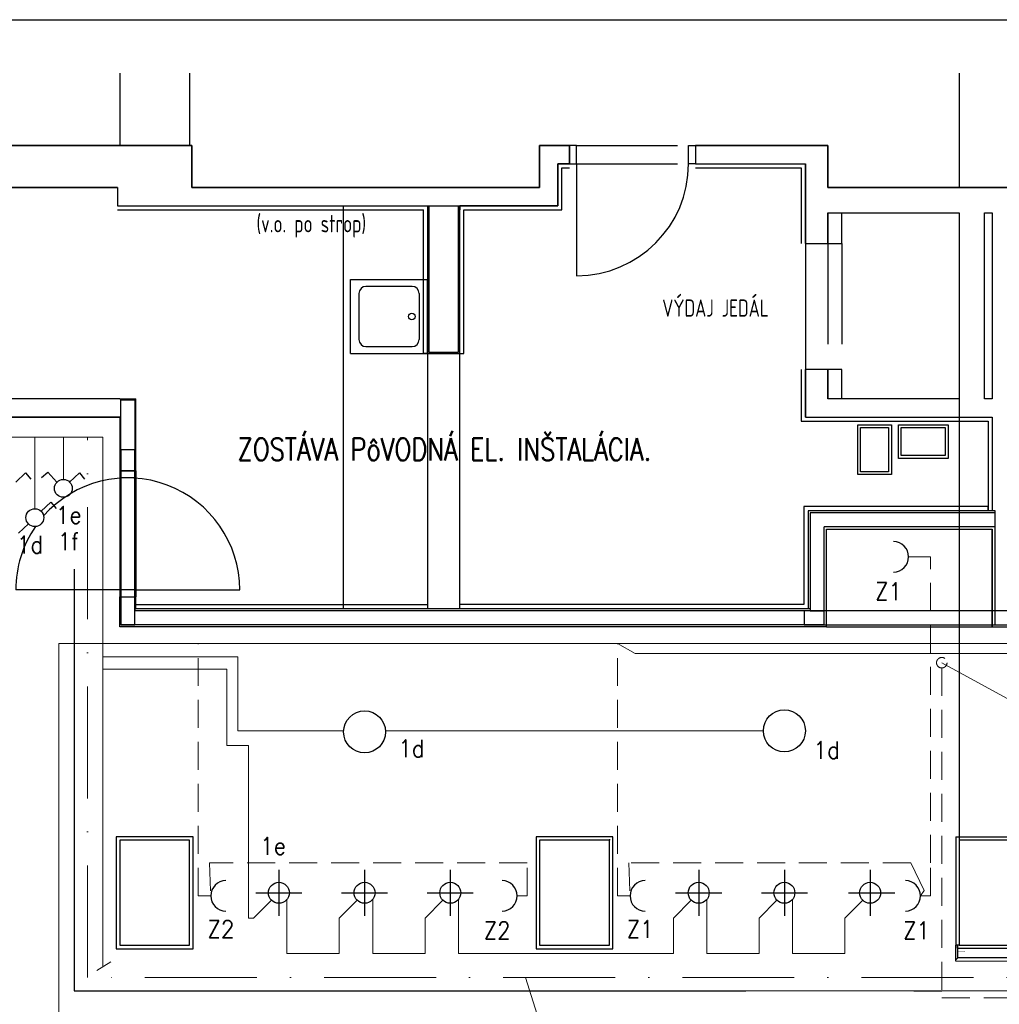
# Model space of a CAD drawing. Header units: inches. Extents: x 34737 to 291769, y 4926 to 74566.
# Tile 253 of 256: x 253174 to 258424, y 33727 to 39005. Entities that reach past the tile are written whole.
import ezdxf

# ---------------------------------------------------------------- set-up
doc = ezdxf.new("R2010")
doc.units = ezdxf.units.IN
doc.header["$LTSCALE"] = 300
for name, pattern in [('2bodkociarka 1_8', [3.39, 1.8, -0.53, 0, -0.53, 0, -0.53]), ('ACAD_ISO10W100', [18.5, 12, -3, 0.5, -3]), ('ACAD_ISO12W100', [22, 12, -3, 0.5, -3, 0.5, -3]), ('Bodkociarka 2_0', [3.2, 2, -0.6, 0, -0.6]), ('DASHED', [0.75, 0.5, -0.25])]:
    doc.linetypes.add(name, pattern=pattern)
doc.layers.get('Defpoints').update_dxf_attribs({"color": 6, "lineweight": 9})
for name, color, linetype, lineweight in [('!_A_01_TENKÁ', 8, 'Continuous', 13), ('!_A_02_HRUBÁ', 255, 'Continuous', 35), ('!_A_04_BODKOČIARKOVANÁ', 30, 'ACAD_ISO10W100', 13), ('!_A_05_DVOJBODKOČIARKOVANÁ', 2, 'ACAD_ISO12W100', 13), ('!_A_41_POPIS MIESTNOSTÍ', 71, 'Continuous', 25), ('A-DETL', 90, 'Continuous', 40), ('A-DETL-THIN', 151, 'Continuous', 9), ('A-DOOR', 31, 'Continuous', 18), ('IS_04_ELEKTRO', 10, '_EL_VEDENI_NN_NADZ', 13)]:
    doc.layers.add(name, color=color, linetype=linetype, lineweight=lineweight)
doc.layers.add('!_A_52_NOVÉ KCIE', color=7, linetype='Continuous', lineweight=13, true_color=0xa30000)
for name, color, linetype in [('text', 7, 'Continuous'), ('UK', 2, 'Continuous'), ('UK3', 3, 'Continuous')]:
    doc.layers.add(name, color=color, linetype=linetype)
doc.styles.add('Iso CP', font='isocp.shx', dxfattribs={"width": 0.8})
doc.styles.add('ROMANS', font='romans.shx', dxfattribs={"width": 0.8})
doc.styles.get("Standard").update_dxf_attribs({"font": 'arial.ttf'})
doc.linetypes.add('_EL_VEDENI_NN_NADZ', pattern='A,0.39,-0.59,[109,cadkon.shx,S=0.2,R=0,X=0,Y=0],-1.97,0.39,-0.39', length=3.73)

# ---------------------------------------------------------------- blocks, each defined once
blk = doc.blocks.new('POLOZKA MIESTNOSTI')
at = {"ltscale": 5}
blk.add_attdef('NUMBER', (10, 410), '', height=200, dxfattribs=at)
at = {"layer": 'Defpoints', "ltscale": 5}
blk.add_attdef('AREA', (-20, 200), '', height=125, dxfattribs=at)
at = {"layer": 'Defpoints', "ltscale": 5, "style": 'Iso CP', "width": 0.8}
blk.add_attdef('Miestnosť', (-20, 0), '', height=125, dxfattribs=at)
blk = doc.blocks.new('CW50')
at = {"layer": 'UK3', "const_width": 2, "flags": 128}
blk.add_lwpolyline([(47.8, -18), (47.8, -21.7, -0.414214), (46.6, -22.9), (26.3, -22.9, -0.267949), (25.2, -22.3, 0.57735), (23.1, -22.3, -0.267949), (22, -22.9), (2.3, -22.9, -0.414214), (1, -21.7), (1, -16, -0.247529), (1.5, -15, 0.247529), (2.1, -14), (2.1, -10.5, 0.247529), (1.5, -9.5, -0.247529), (1, -8.4), (1, 8.4, -0.247529), (1.5, 9.5, 0.247529), (2.1, 10.5), (2.1, 14, 0.247529), (1.5, 15, -0.247529), (1, 16), (1, 21.7, -0.414214), (2.3, 22.9), (22, 22.9, -0.267949), (23.1, 22.3, 0.57735), (25.2, 22.3, -0.267949), (26.3, 22.9), (44.6, 22.9, -0.414214), (45.8, 21.7), (45.8, 18)], format="xyb", dxfattribs=at)

msp = doc.modelspace()

# ---------------------------------------------------------------- linework, layer by layer
at = {"layer": '!_A_01_TENKÁ', "color": 7, "lineweight": -3}
for p, q in [((256158.9, 38330), (256121.4, 38330)), ((256121.4, 38232.5), (256121.4, 38330)), ((256158.9, 38232.5), (256158.9, 38330)), ((256758.9, 38330), (256796.4, 38330)), ((256758.9, 38232.5), (256758.9, 38330)), ((256796.4, 38330), (256796.4, 38232.5)), ((256121.4, 38232.5), (256158.9, 38232.5)), ((256158.9, 38232.5), (256158.9, 37632.5)), ((256796.4, 38232.5), (256758.9, 38232.5)), ((255360.1, 38007.5), (255360.1, 35847.5)), ((255532.6, 35847.5), (255532.6, 38007.5)), ((257580.1, 37805), (257580.1, 37970)), ((257385.1, 37805), (257385.1, 37130)), ((257505.1, 37805), (257580.1, 37805)), ((257580.1, 37130), (257505.1, 37130)), ((257580.1, 36972.5), (257580.1, 37130)), ((258401.4, 36361.3), (257411.4, 36361.3)), ((257411.4, 36361.3), (257411.4, 35836.3)), ((257486.4, 35761.3), (257486.4, 36286.3)), ((258401.4, 36286.3), (257486.4, 36286.3)), ((255497.2, 35836.3), (253790.8, 35836.3)), ((257411.4, 35836.3), (255497.2, 35836.3)), ((257411.4, 35847.5), (257400.1, 35847.5)), ((257486.4, 35761.3), (255497.2, 35761.3)), ((258202.6, 34028.8), (258588.9, 34028.8))]:
    msp.add_line(p, q, dxfattribs=at)
at = {"layer": '!_A_01_TENKÁ', "color": 7, "linetype": '2bodkociarka 1_8', "lineweight": -3}
for p, q in [((256158.9, 38330), (256758.9, 38330)), ((256158.9, 38232.5), (256758.9, 38232.5))]:
    msp.add_line(p, q, dxfattribs=at)
at = {"layer": '!_A_01_TENKÁ', "color": 7, "lineweight": -3}
for points in [[(255555.1, 37985), (256080.1, 37985), (256080.1, 38210), (256121.4, 38210)], [(256796.4, 38210), (257362.6, 38210), (257362.6, 37805)], [(255360.1, 38007.5), (255532.6, 38007.5)], [(255367.6, 38007.5), (255367.6, 37222.8), (255525.1, 37222.8), (255525.1, 38007.5)], [(255532.6, 38007.5), (255532.6, 37985)], [(257362.6, 37130), (257362.6, 36852.5), (258363.9, 36852.5), (258363.9, 36372.5)], [(258401.4, 35761.3), (258401.4, 36372.5), (258386.4, 36372.5)], [(258210.1, 34043.8), (258191.4, 34043.8)], [(261348.5, 32799.5), (261316.8, 32799.5), (261316.8, 33976.3), (258202.6, 33977), (258202.6, 34043.8)]]:
    msp.add_lwpolyline(points, dxfattribs=at)
for points in [[(257666.4, 36833.4), (257846.4, 36833.4), (257846.4, 36567.2), (257666.4, 36567.2)], [(257883.9, 36653.4), (257883.9, 36833.4), (258150.1, 36833.4), (258150.1, 36653.4)]]:
    msp.add_lwpolyline(points, close=True, dxfattribs=at)
msp.add_arc((256158.9, 38232.5), 600, 270, 0, dxfattribs=at)
at = {"layer": '!_A_02_HRUBÁ', "lineweight": -3}
msp.add_line((246439.8, 39004.9), (267439.8, 39004.9), dxfattribs=at)
at = {"layer": '!_A_02_HRUBÁ', "color": 7, "lineweight": -3}
for p, q in [((257400.1, 36372.5), (257400.1, 35847.5)), ((258386.4, 36372.5), (257400.1, 36372.5)), ((257497.6, 35750), (257497.6, 36275)), ((257497.6, 36275), (258386.4, 36275)), ((255360.1, 35847.5), (253797.1, 35847.5)), ((257400.1, 35847.5), (255360.1, 35847.5))]:
    msp.add_line(p, q, dxfattribs=at)
for points in [[(253710.1, 36875), (251996.4, 36875), (251996.4, 37970), (251913.9, 37970), (251913.9, 38105), (252993.9, 38105), (252993.9, 38330), (254096.4, 38330), (254096.4, 38105), (255960.1, 38105), (255960.1, 38330), (256121.4, 38330), (256121.4, 38232.5), (256057.6, 38232.5), (256057.6, 38007.5), (255532.6, 38007.5)], [(256796.4, 38330), (257505.1, 38330), (257505.1, 38105), (263212.6, 38105)], [(256796.4, 38330), (256796.4, 38232.5), (257385.1, 38232.5), (257385.1, 37805), (257505.1, 37805), (257505.1, 37970), (258210.1, 37970), (258210.1, 36972.5), (257505.1, 36972.5), (257505.1, 37130), (257385.1, 37130), (257385.1, 36875), (258386.4, 36875), (258386.4, 36372.5)], [(253698.9, 38105), (253091.4, 38105), (253091.4, 37767.5), (252993.9, 37767.5), (252993.9, 38007.5), (252296.4, 38007.5), (252296.4, 36972.5), (252993.9, 36972.5)], [(253698.9, 38105), (253698.9, 38007.5), (255360.1, 38007.5)], [(255360.1, 38007.5), (255360.1, 37215.3), (255532.6, 37215.3), (255532.6, 38007.5)], [(253710.1, 36972.5), (253091.4, 36972.5), (253091.4, 37092.5), (252993.9, 37092.5), (252993.9, 36972.5)], [(257497.6, 35750), (253710.1, 35750), (253710.1, 35911.3)], [(261348.5, 32788.3), (261298, 32788.3), (261298, 33957.5), (258191.4, 33958.3), (258191.4, 34043.8)]]:
    msp.add_lwpolyline(points, dxfattribs=at)
for points in [[(257681.4, 36818.4), (257831.4, 36818.4), (257831.4, 36582.2), (257681.4, 36582.2)], [(257898.9, 36668.4), (257898.9, 36818.4), (258135.1, 36818.4), (258135.1, 36668.4)]]:
    msp.add_lwpolyline(points, close=True, dxfattribs=at)
at = {"layer": '!_A_02_HRUBÁ', "color": 1, "lineweight": -3}
for points in [[(254563.3, 34448.4), (254563.3, 34201.7)], [(255022.6, 34448.4), (255022.6, 34201.7)], [(255482, 34448.4), (255482, 34201.7)], [(256813.3, 34448.4), (256813.3, 34201.7)], [(257272.6, 34448.4), (257272.6, 34201.7)], [(257732, 34448.4), (257732, 34201.7)], [(254439.9, 34325), (254686.6, 34325)], [(254899.3, 34325), (255146, 34325)], [(255358.6, 34325), (255605.4, 34325)], [(256689.9, 34325), (256936.6, 34325)], [(257149.3, 34325), (257396, 34325)], [(257617, 34325), (257863.8, 34325)]]:
    msp.add_lwpolyline(points, dxfattribs=at)
for centre, radius in [((255022.6, 35187.5), 112.5), ((257272.6, 35193.2), 112.5), ((254563.3, 34325), 56.2), ((255022.6, 34325), 56.2), ((255482, 34325), 56.2), ((256813.3, 34325), 56.2), ((257272.6, 34325), 56.2), ((257732, 34325), 56.2)]:
    msp.add_circle(centre, radius, dxfattribs=at)
at = {"layer": '!_A_04_BODKOČIARKOVANÁ', "color": 7, "lineweight": -3}
msp.add_lwpolyline([(253466.4, 36060.1), (253466.4, 33800), (261286.8, 33800)], dxfattribs=at)
at = {"layer": '!_A_05_DVOJBODKOČIARKOVANÁ', "color": 7, "lineweight": -3}
for p, q in [((253710.1, 38717.8), (253710.1, 38330)), ((254085.1, 38717.8), (254085.1, 38330)), ((258210.1, 38717.8), (258210.1, 38105)), ((258210.1, 36972.5), (258210.1, 34606.3))]:
    msp.add_line(p, q, dxfattribs=at)
msp.add_lwpolyline([(257497.6, 35750), (258386.4, 35750)], dxfattribs=at)
at = {"layer": '!_A_52_NOVÉ KCIE', "color": 7, "lineweight": -3}
for p, q in [((253710.1, 36586.3), (253710.1, 35911.3)), ((253796.4, 36586.3), (253796.4, 35911.3)), ((253796.4, 36548.8), (253710.1, 36548.8)), ((253710.1, 35948.8), (253153.3, 35948.8)), ((253796.4, 35948.8), (253710.1, 35948.8)), ((253796.4, 35948.8), (254353.3, 35948.8)), ((254103.9, 34625), (253691.4, 34625)), ((253691.4, 34625), (253691.4, 34025)), ((254103.9, 34025), (254103.9, 34625)), ((256353.9, 34625), (255941.4, 34625)), ((255941.4, 34625), (255941.4, 34025)), ((256353.9, 34025), (256353.9, 34625)), ((258191.4, 34625), (258191.4, 34028.8)), ((253691.4, 34025), (254103.9, 34025)), ((255941.4, 34025), (256353.9, 34025))]:
    msp.add_line(p, q, dxfattribs=at)
for points in [[(254910.1, 35847.5), (254910.1, 38007.5)], [(253698.9, 37985), (255337.6, 37985)], [(255360.1, 37215.3), (255337.6, 37215.3), (255337.6, 37985)], [(255532.6, 37215.3), (255555.1, 37215.3), (255555.1, 37985)], [(253710.1, 36972.5), (253796.4, 36972.5)], [(253796.4, 36586.3), (253796.4, 36972.5)], [(253710.1, 36875), (253710.1, 36586.3)], [(253715.8, 35761.3), (253790.8, 35761.3), (253790.8, 36698.8), (253715.8, 36698.8), (253715.8, 35761.3)], [(253710.1, 36586.3), (253796.4, 36586.3)], [(258363.9, 36372.5), (258363.9, 36395), (257377.6, 36395), (257377.6, 35870), (255532.6, 35870)], [(258386.4, 35750), (258386.4, 36275)], [(253710.1, 35911.3), (253797.1, 35911.3)], [(255497.2, 35761.3), (253715.8, 35761.3), (253715.8, 35911.3), (253790.8, 35911.3), (253790.8, 35836.3)], [(253797.1, 35847.5), (253797.1, 35911.3)], [(253797.1, 35847.5), (253797.1, 35870), (255360.1, 35870)], [(257379.5, 35836.3), (257379.5, 35761.3), (258504.5, 35761.3), (258504.5, 35836.3), (257379.5, 35836.3)], [(257411.4, 35836.3), (257486.4, 35836.3)], [(258386.4, 35750), (258892.6, 35750)], [(258191.4, 34625), (258892.6, 34625)], [(258202.6, 33977), (258191.4, 33965.8)]]:
    msp.add_lwpolyline(points, dxfattribs=at)
msp.add_lwpolyline([(253715.8, 36966.9), (253790.8, 36966.9), (253790.8, 36586.3), (253715.8, 36586.3)], close=True, dxfattribs=at)
for start, end in [(0, 138.6877), (145.5486, 180)]:
    msp.add_arc((253753.3, 35948.8), 600, start, end, dxfattribs=at)
at = {"color": 7, "lineweight": -3}
for p, q in [((254947.6, 37612.8), (255360.1, 37612.8)), ((254947.6, 37215.3), (254947.6, 37612.8)), ((255360.1, 37215.3), (255360.1, 37612.8)), ((254992.6, 37537.8), (254992.6, 37290.3)), ((255277.6, 37575.3), (255030.1, 37575.3)), ((255315.1, 37537.8), (255315.1, 37290.3)), ((255315.1, 37537.8), (255315.1, 37290.3)), ((254947.6, 37215.3), (255360.1, 37215.3)), ((255030.1, 37252.8), (255277.6, 37252.8))]:
    msp.add_line(p, q, dxfattribs=at)
at = {"color": 4, "lineweight": -3}
for p, q in [((253153.2, 36526.9), (253205.9, 36576)), ((253205.9, 36576), (253234, 36542.5)), ((253291.1, 36550.9), (253324.7, 36578.9)), ((253373.9, 36526.2), (253324.7, 36578.9)), ((253441.6, 36526.9), (253494.3, 36576)), ((253494.3, 36576), (253522.3, 36542.5)), ((253289.1, 36370.1), (253341.8, 36419.3)), ((253341.8, 36419.3), (253369.8, 36385.7)), ((253168.5, 36253.4), (253221.2, 36302.6))]:
    msp.add_line(p, q, dxfattribs=at)
at = {"color": 7, "lineweight": -3}
msp.add_circle((255276.2, 37414), 18, dxfattribs=at)
at = {"color": 4, "lineweight": -3}
for centre in [(253408.1, 36492.7), (253255.6, 36336)]:
    msp.add_circle(centre, 47.9, dxfattribs=at)
at = {"color": 7, "lineweight": -3}
for centre, start, end in [((255030.1, 37537.8), 90, 180), ((255277.6, 37537.8), 0, 90), ((255030.1, 37290.3), 180, 270), ((255277.6, 37290.3), 270, 0)]:
    msp.add_arc(centre, 37.5, start, end, dxfattribs=at)
at = {"color": 4, "lineweight": -3}
for centre, start, end in [((257856.1, 36125.9), 270.9723, 89.0277), ((254280.3, 34308.5), 90.9723, 269.0277), ((255758, 34308.5), 270.9723, 89.0277), ((256527.7, 34308.5), 90.9723, 269.0277), ((257920, 34308.5), 270.9723, 89.0277)]:
    msp.add_arc(centre, 82, start, end, dxfattribs=at)
at = {"layer": 'A-DETL', "color": 7, "linetype": 'Bodkociarka 2_0', "lineweight": -3}
msp.add_line((256335.1, 34612.1), (256335.1, 34606.3), dxfattribs=at)
at = {"layer": 'A-DETL-THIN', "color": 7, "lineweight": -3}
for p, q in [((254096.4, 38330), (252993.9, 38330)), ((254096.4, 38105), (254096.4, 38330)), ((256121.4, 38330), (255960.1, 38330)), ((255960.1, 38330), (255960.1, 38105)), ((257505.1, 38330), (256796.4, 38330)), ((257505.1, 38105), (257505.1, 38330)), ((256057.6, 38007.5), (256057.6, 38232.5)), ((256057.6, 38232.5), (256121.4, 38232.5)), ((256796.4, 38232.5), (257385.1, 38232.5)), ((257385.1, 37805), (257385.1, 38232.5)), ((253091.4, 38105), (253698.9, 38105)), ((255960.1, 38105), (254096.4, 38105)), ((263212.6, 38105), (257505.1, 38105)), ((253796.4, 38007.5), (255360.1, 38007.5)), ((255532.6, 38007.5), (256057.6, 38007.5)), ((257505.1, 37970), (258210.1, 37970)), ((257505.1, 37970), (257505.1, 37805)), ((258210.1, 37970), (258210.1, 36972.5)), ((258345.1, 36972.5), (258345.1, 37970)), ((258345.1, 37970), (258386.4, 37970)), ((258386.4, 37970), (258386.4, 36972.5)), ((257385.1, 37805), (257505.1, 37805)), ((257505.1, 37130), (257385.1, 37130)), ((257385.1, 36875), (257385.1, 37130)), ((257505.1, 37130), (257505.1, 36972.5)), ((253710.1, 36972.5), (253091.4, 36972.5)), ((258210.1, 36972.5), (257505.1, 36972.5)), ((258386.4, 36972.5), (258345.1, 36972.5)), ((251996.4, 36875), (253710.1, 36875)), ((257385.1, 36875), (258386.4, 36875)), ((258386.4, 36875), (258386.4, 36372.5)), ((258386.4, 36275), (258386.4, 35750)), ((258401.4, 35761.3), (258588.9, 35761.3)), ((254085.1, 34606.3), (253710.1, 34606.3)), ((253710.1, 34606.3), (253710.1, 34043.8)), ((254085.1, 34043.8), (254085.1, 34606.3)), ((256335.1, 34606.3), (255960.1, 34606.3)), ((255960.1, 34606.3), (255960.1, 34043.8)), ((256335.1, 34043.8), (256335.1, 34606.3)), ((258585.1, 34606.3), (258210.1, 34606.3)), ((258210.1, 34606.3), (258210.1, 34043.8)), ((253710.1, 34043.8), (254085.1, 34043.8)), ((255960.1, 34043.8), (256335.1, 34043.8)), ((258210.1, 34043.8), (258585.1, 34043.8))]:
    msp.add_line(p, q, dxfattribs=at)
at = {"layer": 'A-DOOR', "color": 7, "linetype": '2bodkociarka 1_8', "lineweight": -3}
for p, q in [((257505.1, 37805), (257505.1, 37130)), ((257580.1, 37805), (257580.1, 37130))]:
    msp.add_line(p, q, dxfattribs=at)
at = {"layer": 'Defpoints', "color": 7, "lineweight": -3}
msp.add_line((253710.1, 35911.3), (253796.4, 35911.3), dxfattribs=at)
at = {"layer": 'IS_04_ELEKTRO', "color": 6, "linetype": 'Continuous'}
for p, q in [((251914.9, 36766.7), (253620.4, 36766.7)), ((253620.4, 36766.7), (253620.4, 35292.9)), ((253620.4, 35661.6), (256378.2, 35661.6)), ((253620.4, 35292.9), (253620.4, 33928.3))]:
    msp.add_line(p, q, dxfattribs=at)
at = {"layer": 'IS_04_ELEKTRO', "color": 4, "linetype": 'Continuous'}
for p, q in [((253255.6, 36766.7), (253255.6, 36383.8)), ((253408.1, 36540.5), (253408.1, 36766.7)), ((253383.4, 33628.9), (253383.4, 35661.6)), ((253620.4, 35661.6), (253383.4, 35661.6)), ((256378.2, 35661.6), (258969.2, 35661.6)), ((256378.2, 35661.6), (256472.9, 35607.8)), ((254344, 35589.8), (253620.4, 35589.8)), ((254344, 35193.2), (254344, 35589.8)), ((256472.9, 35607.8), (259198.1, 35607.8)), ((254284.5, 35522.9), (253620.4, 35522.9)), ((254284.5, 35114.1), (254284.5, 35522.9)), ((254910.3, 35193.2), (254344, 35193.2)), ((257160.1, 35193.2), (255135, 35193.2)), ((254401.3, 35114.1), (254284.5, 35114.1)), ((254401.3, 34189.5), (254401.3, 35114.1)), ((258021.6, 34337.5), (257950.9, 34485.6)), ((258002.1, 34308.5), (258021.6, 34337.5)), ((254523.5, 34285.3), (254427.8, 34189.5)), ((254606.6, 34289.2), (254606.6, 34189.5)), ((254982.9, 34285.3), (254887.1, 34189.5)), ((255066, 34289.2), (255066, 34189.5)), ((255442.2, 34285.3), (255346.5, 34189.5)), ((255525.4, 34289.2), (255525.4, 34189.5)), ((256773.5, 34285.3), (256677.8, 34189.5)), ((256856.6, 34289.2), (256856.6, 34189.5)), ((257232.9, 34285.3), (257137.1, 34189.5)), ((257316, 34289.2), (257316, 34189.5)), ((257692.2, 34285.3), (257596.5, 34189.5)), ((254427.8, 34189.5), (254401.3, 34189.5)), ((254606.6, 34189.5), (254606.6, 33999.9)), ((254887.1, 34189.5), (254887.1, 33999.9)), ((255066, 34189.5), (255066, 33999.9)), ((255346.5, 34189.5), (255346.5, 33999.9)), ((255525.4, 34189.5), (255525.4, 33999.9)), ((256677.8, 34189.5), (256677.8, 33999.9)), ((256856.6, 34189.5), (256856.6, 33999.9)), ((257137.1, 34189.5), (257137.1, 33999.9)), ((257316, 34189.5), (257316, 33999.9)), ((257596.5, 34189.5), (257596.5, 33999.9)), ((254887.1, 33999.9), (254606.6, 33999.9)), ((255346.5, 33999.9), (255066, 33999.9)), ((256677.8, 33999.9), (255525.4, 33999.9)), ((257137.1, 33999.9), (256856.6, 33999.9)), ((257316, 33999.9), (257596.5, 33999.9))]:
    msp.add_line(p, q, dxfattribs=at)
at = {"layer": 'IS_04_ELEKTRO', "color": 4, "linetype": 'Bodkociarka 2_0'}
for p, q in [((253536.9, 33871.2), (253536.9, 36766.7)), ((261166.1, 33871.2), (253536.9, 33871.2))]:
    msp.add_line(p, q, dxfattribs=at)
at = {"layer": 'IS_04_ELEKTRO', "color": 4, "linetype": 'DASHED'}
for p, q in [((258055.7, 36125.9), (257938.1, 36125.9)), ((258055.7, 34485.6), (258055.7, 36125.9)), ((254130.8, 34308.5), (254130.8, 35661.6)), ((256378.2, 34308.5), (256378.2, 35661.6)), ((258116.2, 35530.2), (258116.2, 33761.8)), ((255893.7, 34485.6), (254191.4, 34485.6)), ((254191.4, 34485.6), (254198.3, 34308.5)), ((255893.7, 34308.5), (255893.7, 34485.6)), ((257950.9, 34485.6), (256438.7, 34485.6)), ((256438.7, 34485.6), (256445.6, 34308.5)), ((258055.7, 34308.5), (258055.7, 34485.6)), ((254198.3, 34308.5), (254130.8, 34308.5)), ((255840.1, 34308.5), (255893.7, 34308.5)), ((256445.6, 34308.5), (256378.2, 34308.5)), ((258002.1, 34308.5), (258055.7, 34308.5)), ((258116.2, 33761.8), (259733.2, 33761.8))]:
    msp.add_line(p, q, dxfattribs=at)
at = {"layer": 'IS_04_ELEKTRO', "color": 7, "linetype": 'Continuous'}
for p, q in [((258116.2, 35558.3), (259130.3, 35002.9)), ((253587.6, 33908.1), (253663.1, 33954.6)), ((255991.8, 33537.2), (255884.6, 33871.2)), ((256001.1, 33800), (258648.2, 33800))]:
    msp.add_line(p, q, dxfattribs=at)
at = {"layer": 'IS_04_ELEKTRO', "color": 4, "linetype": 'DASHED'}
msp.add_circle((258116.2, 35558.3), 28.1, dxfattribs=at)

# ---------------------------------------------------------------- block references
at = {"layer": '!_A_41_POPIS MIESTNOSTÍ', "color": 7, "lineweight": -3}
ref = msp.add_blockref('POLOZKA MIESTNOSTI', (256632.6, 37413), dxfattribs=dict(at, xscale=0.7381889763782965, yscale=0.7381889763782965, zscale=0.7381889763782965))
ref.add_attrib('Miestnosť', 'VÝDAJ JEDÁL', (256617.9, 37413), dxfattribs={"ltscale": 5, "height": 92.274, "style": 'Iso CP', "width": 0.8})
at = {"layer": 'UK', "color": 7, "lineweight": -3, "xscale": -0.75, "yscale": 0.75, "zscale": 0.75, "rotation": 180}
msp.add_blockref('CW50', (258202.6, 33995), dxfattribs=at)

# ---------------------------------------------------------------- texts
at = {"layer": '!_A_52_NOVÉ KCIE', "color": 7, "lineweight": -3, "insert": (254443, 37958.7), "char_height": 93.75, "attachment_point": 1, "style": 'Iso CP'}
msp.add_mtext_dynamic_manual_height_columns('(v.o. po strop)', width=1504.66, gutter_width=1, heights=[0], dxfattribs=at)
at = {"lineweight": -3, "style": 'ROMANS', "width": 0.9}
for s, p in [('1e', (253368.2, 36303)), ('1f', (253377.7, 36161.9)), ('1d', (253159.2, 36144.2)), ('Z1', (257759, 35894.3)), ('1d', (255203.4, 35051.9)), ('1d', (257428.9, 35043.4)), ('1e', (254463.4, 34529.1)), ('Z2', (254180.6, 34083.5)), ('Z2', (255660.9, 34076.8)), ('Z1', (256428, 34083.5)), ('Z1', (257908.3, 34076.8))]:
    msp.add_text(s, height=93.41, dxfattribs=at).set_placement(p)
at = {"layer": 'text', "color": 7, "lineweight": -3, "style": 'ROMANS', "width": 0.8}
msp.add_text('ZOSTÁVA PôVODNÁ EL. INŠTALÁCIA.', height=119.094, dxfattribs=at).set_placement((254342.2, 36642.7))

doc.saveas('drawing.dxf')
